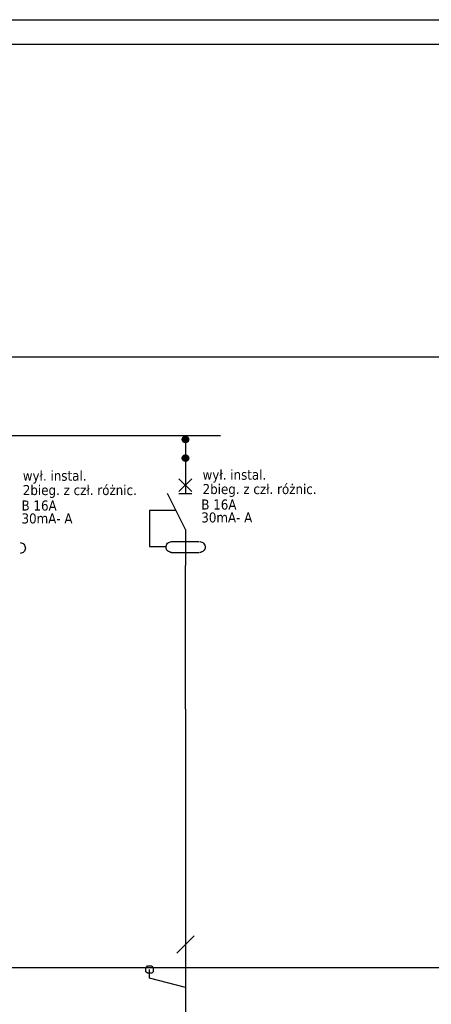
# Model space of a CAD drawing. Header units: millimetres. Extents: x 18084 to 47233, y 38174 to 56392.
# Tile 64 of 251: x 24306 to 24878, y 55021 to 56392. Entities that reach past the tile are written whole.
import ezdxf

# ---------------------------------------------------------------- set-up
doc = ezdxf.new("R2010")
doc.units = ezdxf.units.MM
doc.header["$LTSCALE"] = 100
doc.linetypes.add('ACAD_ISO03W100', pattern=[30, 12, -18])
for name, color, linetype in [('4', 7, 'Continuous'), ('5', 7, 'Continuous'), ('6', 7, 'Continuous'), ('el - schemat', 7, 'Continuous')]:
    doc.layers.add(name, color=color, linetype=linetype)
doc.styles.add('TAHOMA', font='tahoma.ttf')
pattern_1 = [(45, (18585.29371, 68798.86097), (-0.0883883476, 0.0883883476), [])]
pattern_2 = [(45, (18585.29371, 68824.92279), (-0.0883883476, 0.0883883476), [])]

msp = doc.modelspace()

# ---------------------------------------------------------------- hatches: boundary and pattern name
at = {"linetype": 'Continuous'}
h = msp.add_hatch(dxfattribs=at)
h.set_pattern_fill('ANSI31', color=256, style=0)
h.set_pattern_definition(pattern_2)
h.paths.add_polyline_path([(24531.7, 55807.3), (24531.8, 55806.4), (24532, 55805.6), (24532.5, 55804.8), (24533, 55804.1), (24533.7, 55803.6), (24534.5, 55803.2), (24535.3, 55802.9), (24536.2, 55802.8), (24537.1, 55802.9), (24537.9, 55803.2), (24538.7, 55803.6), (24539.4, 55804.1), (24539.9, 55804.8), (24540.4, 55805.6), (24540.6, 55806.4), (24540.7, 55807.3), (24540.6, 55808.2), (24540.4, 55809), (24539.9, 55809.8), (24539.4, 55810.5), (24538.7, 55811.1), (24537.9, 55811.5), (24537.1, 55811.7), (24536.2, 55811.8), (24535.3, 55811.7), (24534.5, 55811.5), (24533.7, 55811.1), (24533, 55810.5), (24532.5, 55809.8), (24532, 55809), (24531.8, 55808.2)])
h = msp.add_hatch(dxfattribs=at)
h.set_pattern_fill('ANSI31', color=256, style=0)
h.set_pattern_definition(pattern_2)
h.paths.add_polyline_path([(24531.7, 55807.3), (24531.8, 55806.4), (24532, 55805.6), (24532.5, 55804.8), (24533, 55804.1), (24533.7, 55803.6), (24534.5, 55803.2), (24535.3, 55802.9), (24536.2, 55802.8), (24537.1, 55802.9), (24537.9, 55803.2), (24538.7, 55803.6), (24539.4, 55804.1), (24539.9, 55804.8), (24540.4, 55805.6), (24540.6, 55806.4), (24540.7, 55807.3), (24540.6, 55808.2), (24540.4, 55809), (24539.9, 55809.8), (24539.4, 55810.5), (24538.7, 55811.1), (24537.9, 55811.5), (24537.1, 55811.7), (24536.2, 55811.8), (24535.3, 55811.7), (24534.5, 55811.5), (24533.7, 55811.1), (24533, 55810.5), (24532.5, 55809.8), (24532, 55809), (24531.8, 55808.2)])
h = msp.add_hatch(dxfattribs=at)
h.set_pattern_fill('ANSI31', color=256, style=0)
h.set_pattern_definition(pattern_1)
h.paths.add_polyline_path([(24531.7, 55781.2), (24531.8, 55780.4), (24532, 55779.5), (24532.5, 55778.7), (24533, 55778.1), (24533.7, 55777.5), (24534.5, 55777.1), (24535.3, 55776.8), (24536.2, 55776.7), (24537.1, 55776.8), (24537.9, 55777.1), (24538.7, 55777.5), (24539.4, 55778.1), (24539.9, 55778.7), (24540.4, 55779.5), (24540.6, 55780.4), (24540.7, 55781.2), (24540.6, 55782.1), (24540.4, 55783), (24539.9, 55783.7), (24539.4, 55784.4), (24538.7, 55785), (24537.9, 55785.4), (24537.1, 55785.7), (24536.2, 55785.7), (24535.3, 55785.7), (24534.5, 55785.4), (24533.7, 55785), (24533, 55784.4), (24532.5, 55783.7), (24532, 55783), (24531.8, 55782.1)])
h = msp.add_hatch(dxfattribs=at)
h.set_pattern_fill('ANSI31', color=256, style=0)
h.set_pattern_definition(pattern_1)
h.paths.add_polyline_path([(24531.7, 55781.2), (24531.8, 55780.4), (24532, 55779.5), (24532.5, 55778.7), (24533, 55778.1), (24533.7, 55777.5), (24534.5, 55777.1), (24535.3, 55776.8), (24536.2, 55776.7), (24537.1, 55776.8), (24537.9, 55777.1), (24538.7, 55777.5), (24539.4, 55778.1), (24539.9, 55778.7), (24540.4, 55779.5), (24540.6, 55780.4), (24540.7, 55781.2), (24540.6, 55782.1), (24540.4, 55783), (24539.9, 55783.7), (24539.4, 55784.4), (24538.7, 55785), (24537.9, 55785.4), (24537.1, 55785.7), (24536.2, 55785.7), (24535.3, 55785.7), (24534.5, 55785.4), (24533.7, 55785), (24533, 55784.4), (24532.5, 55783.7), (24532, 55783), (24531.8, 55782.1)])

# ---------------------------------------------------------------- linework, layer by layer
at = {"layer": '4', "color": 7}
for points in [[(23610.7, 55922.2), (24334.7, 55922.2)], [(24536.2, 55737.7), (24536.2, 55731.7)], [(24536.2, 55737.7), (24536.2, 55731.7)], [(24536.2, 55431.8), (24536.2, 55119.4)], [(24536.2, 55431.8), (24536.2, 55119.4)], [(24524.2, 55092.2), (24548.2, 55116.2)], [(24524.2, 55092.2), (24548.2, 55116.2)], [(24536.2, 55119.4), (24536.2, 54994.4)], [(24536.2, 55119.4), (24536.2, 54994.4)], [(24486.2, 55057.4), (24486.2, 55069.4)], [(24486.2, 55057.4), (24486.2, 55069.4)], [(24536.2, 55044.4), (24486.2, 55057.4)], [(24536.2, 55044.4), (24486.2, 55057.4)]]:
    msp.add_lwpolyline(points, dxfattribs=at)
at = {"layer": '4', "color": 252}
msp.add_lwpolyline([(24536.2, 55807.8), (24536.2, 55782.8)], dxfattribs=at)
msp.add_lwpolyline([(24536.2, 55807.8), (24536.2, 55782.8)], dxfattribs=at)
at = {"layer": '4', "color": 7}
msp.add_lwpolyline([(24491.2, 55069.4), (24491.2, 55066.4), (24489.2, 55064.4), (24486.2, 55064.4), (24483.2, 55064.4), (24481.2, 55066.4), (24481.2, 55069.4), (24481.2, 55071.4), (24483.2, 55074.4), (24486.2, 55074.4), (24489.2, 55074.4), (24491.2, 55071.4), (24491.2, 55069.4)], close=True, dxfattribs=at)
msp.add_lwpolyline([(24491.2, 55069.4), (24491.2, 55066.4), (24489.2, 55064.4), (24486.2, 55064.4), (24483.2, 55064.4), (24481.2, 55066.4), (24481.2, 55069.4), (24481.2, 55071.4), (24483.2, 55074.4), (24486.2, 55074.4), (24489.2, 55074.4), (24491.2, 55071.4), (24491.2, 55069.4)], close=True, dxfattribs=at)
at = {"layer": '5'}
msp.add_line((20969.8, 56391.5), (25169.8, 56391.5), dxfattribs=at)
at = {"layer": '5', "linetype": 'ACAD_ISO03W100'}
for p, q in [((23790, 55812.8), (24314.3, 55812.8)), ((23790, 55812.8), (24314.3, 55812.8)), ((24060.8, 55812.8), (24585.1, 55812.8)), ((24060.8, 55812.8), (24585.1, 55812.8)), ((24536.2, 55431.8), (24536.2, 55631.8)), ((24536.2, 55431.8), (24536.2, 55631.8))]:
    msp.add_line(p, q, dxfattribs=at)
at = {"layer": '6', "color": 7}
for points in [[(24540.7, 55807.3), (24540.6, 55806.4), (24540.4, 55805.6), (24539.9, 55804.8), (24539.4, 55804.1), (24538.7, 55803.6), (24537.9, 55803.2), (24537.1, 55802.9), (24536.2, 55802.8), (24535.3, 55802.9), (24534.5, 55803.2), (24533.7, 55803.6), (24533, 55804.1), (24532.5, 55804.8), (24532, 55805.6), (24531.8, 55806.4), (24531.7, 55807.3), (24531.8, 55808.2), (24532, 55809), (24532.5, 55809.8), (24533, 55810.5), (24533.7, 55811.1), (24534.5, 55811.5), (24535.3, 55811.7), (24536.2, 55811.8), (24537.1, 55811.7), (24537.9, 55811.5), (24538.7, 55811.1), (24539.4, 55810.5), (24539.9, 55809.8), (24540.4, 55809), (24540.6, 55808.2), (24540.7, 55807.3)], [(24540.7, 55807.3), (24540.6, 55806.4), (24540.4, 55805.6), (24539.9, 55804.8), (24539.4, 55804.1), (24538.7, 55803.6), (24537.9, 55803.2), (24537.1, 55802.9), (24536.2, 55802.8), (24535.3, 55802.9), (24534.5, 55803.2), (24533.7, 55803.6), (24533, 55804.1), (24532.5, 55804.8), (24532, 55805.6), (24531.8, 55806.4), (24531.7, 55807.3), (24531.8, 55808.2), (24532, 55809), (24532.5, 55809.8), (24533, 55810.5), (24533.7, 55811.1), (24534.5, 55811.5), (24535.3, 55811.7), (24536.2, 55811.8), (24537.1, 55811.7), (24537.9, 55811.5), (24538.7, 55811.1), (24539.4, 55810.5), (24539.9, 55809.8), (24540.4, 55809), (24540.6, 55808.2), (24540.7, 55807.3)], [(24540.7, 55781.2), (24540.6, 55780.4), (24540.4, 55779.5), (24539.9, 55778.7), (24539.4, 55778.1), (24538.7, 55777.5), (24537.9, 55777.1), (24537.1, 55776.8), (24536.2, 55776.7), (24535.3, 55776.8), (24534.5, 55777.1), (24533.7, 55777.5), (24533, 55778.1), (24532.5, 55778.7), (24532, 55779.5), (24531.8, 55780.4), (24531.7, 55781.2), (24531.8, 55782.1), (24532, 55783), (24532.5, 55783.7), (24533, 55784.4), (24533.7, 55785), (24534.5, 55785.4), (24535.3, 55785.7), (24536.2, 55785.7), (24537.1, 55785.7), (24537.9, 55785.4), (24538.7, 55785), (24539.4, 55784.4), (24539.9, 55783.7), (24540.4, 55783), (24540.6, 55782.1), (24540.7, 55781.2)], [(24540.7, 55781.2), (24540.6, 55780.4), (24540.4, 55779.5), (24539.9, 55778.7), (24539.4, 55778.1), (24538.7, 55777.5), (24537.9, 55777.1), (24537.1, 55776.8), (24536.2, 55776.7), (24535.3, 55776.8), (24534.5, 55777.1), (24533.7, 55777.5), (24533, 55778.1), (24532.5, 55778.7), (24532, 55779.5), (24531.8, 55780.4), (24531.7, 55781.2), (24531.8, 55782.1), (24532, 55783), (24532.5, 55783.7), (24533, 55784.4), (24533.7, 55785), (24534.5, 55785.4), (24535.3, 55785.7), (24536.2, 55785.7), (24537.1, 55785.7), (24537.9, 55785.4), (24538.7, 55785), (24539.4, 55784.4), (24539.9, 55783.7), (24540.4, 55783), (24540.6, 55782.1), (24540.7, 55781.2)]]:
    msp.add_lwpolyline(points, close=True, dxfattribs=at)
for points in [[(24536.2, 55781.8), (24536.2, 55731.8)], [(24536.2, 55781.8), (24536.2, 55731.8)], [(24527.2, 55734.6), (24545.2, 55752.6)], [(24545.2, 55734.6), (24527.2, 55752.6)], [(24527.2, 55734.6), (24545.2, 55752.6)], [(24545.2, 55734.6), (24527.2, 55752.6)], [(24536.2, 55681.8), (24511.2, 55731.8)], [(24536.2, 55681.8), (24511.2, 55731.8)], [(24527.2, 55731.8), (24545.2, 55731.8)], [(24527.2, 55731.8), (24545.2, 55731.8)], [(24523.2, 55708.2), (24486.2, 55708.2)], [(24486.2, 55708.2), (24486.2, 55658.2)], [(24523.2, 55708.2), (24486.2, 55708.2)], [(24486.2, 55708.2), (24486.2, 55658.2)], [(24536.2, 55681.8), (24536.2, 55631.8)], [(24536.2, 55681.8), (24536.2, 55631.8)], [(24306.1, 55663.6), (24307.6, 55663.4), (24309, 55663), (24310.3, 55662.3), (24311.4, 55661.4), (24312.3, 55660.2), (24313, 55658.9), (24313.4, 55657.5), (24313.6, 55656.1), (24313.4, 55654.6), (24313, 55653.2), (24312.3, 55651.9), (24311.4, 55650.8), (24310.3, 55649.9), (24309, 55649.2), (24307.6, 55648.8), (24306.1, 55648.6)], [(24306.1, 55663.6), (24307.6, 55663.4), (24309, 55663), (24310.3, 55662.3), (24311.4, 55661.4), (24312.3, 55660.2), (24313, 55658.9), (24313.4, 55657.5), (24313.6, 55656.1), (24313.4, 55654.6), (24313, 55653.2), (24312.3, 55651.9), (24311.4, 55650.8), (24310.3, 55649.9), (24309, 55649.2), (24307.6, 55648.8), (24306.1, 55648.6)], [(24486.2, 55658.2), (24508.2, 55658.2)], [(24486.2, 55658.2), (24508.2, 55658.2)], [(24516.6, 55650), (24515.2, 55650.1), (24513.8, 55650.6), (24512.5, 55651.3), (24511.4, 55652.2), (24510.4, 55653.3), (24509.8, 55654.6), (24509.3, 55656), (24509.2, 55657.5), (24509.3, 55658.9), (24509.8, 55660.3), (24510.4, 55661.6), (24511.4, 55662.8), (24512.5, 55663.7), (24513.8, 55664.4), (24515.2, 55664.8), (24516.6, 55665)], [(24516.6, 55650), (24515.2, 55650.1), (24513.8, 55650.6), (24512.5, 55651.3), (24511.4, 55652.2), (24510.4, 55653.3), (24509.8, 55654.6), (24509.3, 55656), (24509.2, 55657.5), (24509.3, 55658.9), (24509.8, 55660.3), (24510.4, 55661.6), (24511.4, 55662.8), (24512.5, 55663.7), (24513.8, 55664.4), (24515.2, 55664.8), (24516.6, 55665)], [(24555.2, 55664.8), (24516.2, 55664.8)], [(24555.2, 55664.8), (24516.2, 55664.8)], [(24556.1, 55665), (24557.6, 55664.8), (24559, 55664.4), (24560.3, 55663.7), (24561.4, 55662.8), (24562.3, 55661.6), (24563, 55660.3), (24563.4, 55658.9), (24563.6, 55657.5), (24563.4, 55656), (24563, 55654.6), (24562.3, 55653.3), (24561.4, 55652.2), (24560.3, 55651.3), (24559, 55650.6), (24557.6, 55650.1), (24556.1, 55650)], [(24556.1, 55665), (24557.6, 55664.8), (24559, 55664.4), (24560.3, 55663.7), (24561.4, 55662.8), (24562.3, 55661.6), (24563, 55660.3), (24563.4, 55658.9), (24563.6, 55657.5), (24563.4, 55656), (24563, 55654.6), (24562.3, 55653.3), (24561.4, 55652.2), (24560.3, 55651.3), (24559, 55650.6), (24557.6, 55650.1), (24556.1, 55650)], [(24516.2, 55649.8), (24555.2, 55649.8)], [(24516.2, 55649.8), (24555.2, 55649.8)]]:
    msp.add_lwpolyline(points, dxfattribs=at)
at = {"layer": 'el - schemat', "linetype": 'ByBlock', "lineweight": -2}
for p, q in [((23829.9, 56357.5), (29342.9, 56357.3)), ((24334.7, 55922.2), (28494.5, 55922.2)), ((22298.5, 55072.4), (24990.7, 55072.4))]:
    msp.add_line(p, q, dxfattribs=at)

# ---------------------------------------------------------------- texts
at = {"layer": '5', "style": 'TAHOMA'}
for s, p in [('wył. instal.', (24560, 55751.2)), ('wył. instal.', (24560, 55751.2)), ('wył. instal.', (24310, 55749.8)), ('wył. instal.', (24310, 55749.8)), ('2bieg. z czł. różnic.', (24310, 55729.8)), ('2bieg. z czł. różnic.', (24560, 55731.2)), ('B 16A', (24308.2, 55708.3)), ('B 16A', (24308.2, 55708.3)), ('B 16A', (24558.2, 55709.7)), ('B 16A', (24558.2, 55709.7)), ('30mA- A', (24308.2, 55690.3)), ('30mA- A', (24308.2, 55690.3)), ('30mA- A', (24558.2, 55691.7)), ('30mA- A', (24558.2, 55691.7))]:
    msp.add_text(s, height=14, dxfattribs=at).set_placement(p)

doc.saveas('drawing.dxf')
